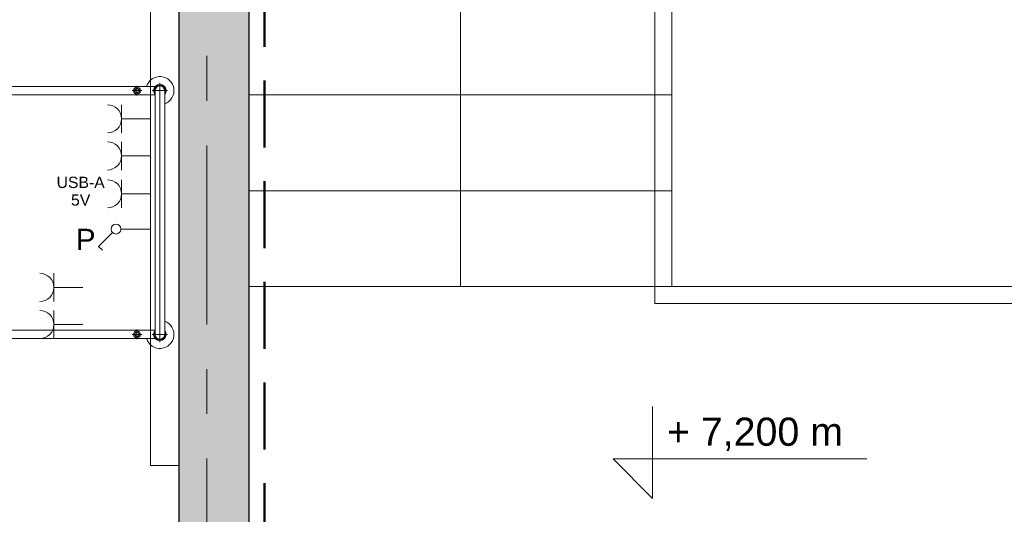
# Model space of a CAD drawing. Header units: centimetres. Extents: x 101 to 4622, y -1383 to 1498.
# Tile 60 of 68: x 2931 to 3280, y 661 to 836. Entities that reach past the tile are written whole.
import ezdxf

# ---------------------------------------------------------------- set-up
doc = ezdxf.new("R2010")
doc.units = ezdxf.units.CM
doc.linetypes.add('Hidden', pattern=[35.71875, 23.8125, -11.90625])
doc.linetypes.add('Oś', pattern=[111.125, 63.5, -15.875, 15.875, -15.875])
for name, color, linetype, lineweight in [('A-ANNO-NOTE', 131, 'Continuous', 18), ('A-DETL', 90, 'Continuous', 9), ('A-DETL-THIN', 151, 'Continuous', 9), ('A-WALL', 113, 'Continuous', 25), ('A-WALL-PATT', 111, 'Continuous', 25), ('G-ANNO-TEXT', 231, 'Continuous', 18), ('I-FURN', 30, 'Continuous', 18), ('Q-SPCQ', 91, 'Continuous', 18), ('S-GRID', 1, 'Continuous', 18), ('S-STRS', 31, 'Continuous', 25)]:
    doc.layers.add(name, color=color, linetype=linetype, lineweight=lineweight)
doc.styles.add('Arial', font='arial.ttf', dxfattribs={"height": 4})
doc.styles.add('Arial_1', font='arial.ttf', dxfattribs={"height": 7.5})
doc.styles.add('Arial_5', font='arial.ttf', dxfattribs={"height": 10})

# ---------------------------------------------------------------- blocks, each defined once
blk = doc.blocks.new('łóżko 195x90 typ FAMED _102039_ - łóżko 195x90 typ FAMED _102039_-832813-4_piętro II PT - projektowany - PPOŻ B')
at = {"layer": 'I-FURN'}
for p, q in [((-43.25, 102.02), (-43.25, 107.47)), ((-43.25, 106.45), (43.25, 106.45)), ((43.25, 102.02), (43.25, 107.47)), ((-45.98, 104.75), (45.97, 104.75)), ((-44.75, 103.1), (-44.75, -102.61)), ((-43.25, 103.05), (43.25, 103.05)), ((-41.75, -102.55), (-41.75, 103.1)), ((41.75, -102.61), (41.75, 103.05)), ((44.75, 103.1), (44.75, -102.61)), ((-43.25, 94.85), (-43.25, 98.35)), ((43.25, 94.85), (43.25, 98.35)), ((-45, 96.6), (-41.5, 96.6)), ((45, 96.6), (41.5, 96.6)), ((-43.25, 49.69), (-43.25, 46.69)), ((43.25, 49.69), (43.25, 46.69)), ((-44.75, 48.19), (-41.75, 48.19)), ((44.75, 48.19), (41.75, 48.19)), ((-43.25, -48.31), (-43.25, -51.31)), ((43.25, -48.31), (43.25, -51.31)), ((-44.75, -49.81), (-41.75, -49.81)), ((44.75, -49.81), (41.75, -49.81)), ((-45, -96.93), (-41.5, -96.93)), ((-43.25, -95.18), (-43.25, -98.68)), ((45, -96.93), (41.5, -96.93)), ((43.25, -95.18), (43.25, -98.68)), ((45.97, -104.25), (-45.98, -104.25)), ((-43.25, -101.53), (-43.25, -106.98)), ((-43.25, -102.55), (43.25, -102.55)), ((43.25, -101.53), (43.25, -106.98)), ((-43.25, -105.95), (43.25, -105.95))]:
    blk.add_line(p, q, dxfattribs=at)
for centre, radius in [((-43.25, 96.6), 1.25), ((-43.25, 96.6), 0.8), ((43.25, 96.6), 1.25), ((43.25, 96.6), 0.8), ((-43.25, 48.19), 1), ((43.25, 48.19), 1), ((-43.25, -49.81), 1), ((43.25, -49.81), 1), ((-43.25, -96.93), 1.25), ((-43.25, -96.93), 0.8), ((43.25, -96.93), 1.25), ((43.25, -96.93), 0.8)]:
    blk.add_circle(centre, radius, dxfattribs=at)
for centre, radius, start, end in [((-43.25, 104.75), 5, 19.8769, 252.5424), ((43.25, 104.75), 5, 287.4576, 160.1231), ((-43.25, 104.75), 2.23, 49.8221, 312.3887), ((-43.25, 104.75), 1.93, 62.0207, 297.9793), ((-43.25, 104.75), 1.7, 90, 270), ((43.25, 104.75), 2.23, 229.8221, 130.1779), ((43.25, 104.75), 1.93, 242.0207, 117.9793), ((43.25, 104.75), 1.7, 270, 90), ((-43.25, -104.25), 5, 107.4576, 340.1231), ((43.25, -104.25), 5, 199.8769, 72.5424), ((-43.25, -104.25), 2.23, 49.8221, 310.1779), ((-43.25, -104.25), 1.93, 62.0207, 297.9793), ((-43.25, -104.25), 1.7, 90, 270), ((43.25, -104.25), 2.23, 229.8221, 130.1779), ((43.25, -104.25), 1.93, 242.0207, 117.9793), ((43.25, -104.25), 1.7, 270, 90)]:
    blk.add_arc(centre, radius, start, end, dxfattribs=at)
blk = doc.blocks.new('Panel Gazowo Oswietleniowy 2 - Type 1-1482498-4_piętro II PT - projektowany - PPOŻ B')
at = {"layer": 'Q-SPCQ'}
for p, q in [((-112.5, 56.83), (-102.5, 56.83)), ((-107.5, 56.83), (-107.5, 46.5)), ((-99.33, 56.83), (-89.33, 56.83)), ((-94.33, 56.83), (-94.33, 46.5)), ((47.5, 56.83), (57.5, 56.83)), ((52.5, 56.83), (52.5, 46.5)), ((60.67, 56.83), (70.67, 56.83)), ((65.67, 56.83), (65.67, 46.5)), ((-79.82, 40.93), (-81.13, 39.62)), ((-74.88, 35.98), (-79.82, 40.93)), ((80.18, 40.93), (78.87, 39.62)), ((85.12, 35.98), (80.18, 40.93)), ((-73.64, 22.5), (-73.64, 33)), ((-66.13, 32.83), (-56.13, 32.83)), ((-61.13, 32.83), (-61.13, 22.5)), ((-52.67, 32.83), (-42.67, 32.83)), ((-47.67, 32.83), (-47.67, 22.5)), ((-39.5, 32.83), (-29.5, 32.83)), ((-34.5, 32.83), (-34.5, 22.5)), ((86.36, 22.5), (86.36, 33)), ((93.87, 32.83), (103.87, 32.83)), ((98.87, 32.83), (98.87, 22.5)), ((107.33, 32.83), (117.33, 32.83)), ((112.33, 32.83), (112.33, 22.5)), ((120.5, 32.83), (130.5, 32.83)), ((125.5, 32.83), (125.5, 22.5)), ((-157.5, 12.5), (-157.5, 22.5)), ((-157.5, 22.5), (182.5, 22.5)), ((182.5, 22.5), (182.5, 12.5))]:
    blk.add_line(p, q, dxfattribs=at)
for centre in [(-73.64, 34.75), (86.36, 34.75)]:
    blk.add_circle(centre, 1.75, dxfattribs=at)
for centre, end in [((-107.5, 61.83), 0), ((-94.33, 61.83), 0), ((52.5, 61.83), 0), ((65.67, 61.83), 0), ((-61.13, 37.83), 360), ((-47.67, 37.83), 360), ((-34.5, 37.83), 360), ((98.87, 37.83), 360), ((112.33, 37.83), 360), ((125.5, 37.83), 360)]:
    blk.add_arc(centre, 5, 180, end, dxfattribs=at)

msp = doc.modelspace()

# ---------------------------------------------------------------- hatches: boundary and pattern name
at = {"layer": 'A-WALL-PATT'}
msp.add_hatch(color=9, dxfattribs=at).paths.add_polyline_path([(3012.04, 627.62), (3012.04, 1197.62), (2987.04, 1197.62), (2987.04, 627.62)], flags=0)

# ---------------------------------------------------------------- linework, layer by layer
at = {"layer": 'A-DETL', "linetype": 'Hidden', "lineweight": 50}
msp.add_line((3017.54, 576.62), (3017.54, 1227.62), dxfattribs=at)
at = {"layer": 'A-DETL-THIN', "lineweight": 18}
for p, q in [((3156.04, 735.62), (3156.04, 1052.62)), ((3087.04, 741.62), (3087.04, 1047.62)), ((3162.04, 741.62), (3162.04, 1045.62)), ((3312.04, 741.62), (3162.04, 741.62)), ((3318.04, 735.62), (3156.04, 735.62)), ((3155.26, 699.08), (3155.26, 666.4)), ((3141.26, 680.4), (3231.26, 680.4)), ((3141.26, 680.4), (3155.26, 666.4))]:
    msp.add_line(p, q, dxfattribs=at)
at = {"layer": 'A-WALL'}
for p, q in [((2987.04, 1197.62), (2987.04, 627.62)), ((3012.04, 627.62), (3012.04, 1197.62))]:
    msp.add_line(p, q, dxfattribs=at)
at = {"layer": 'S-GRID', "linetype": 'Oś'}
msp.add_line((2997.04, -1383.2), (2997.04, 1438.12), dxfattribs=at)
at = {"layer": 'S-STRS', "lineweight": 18}
for p, q in [((3162.04, 809.62), (3162.04, 843.62)), ((3012.04, 809.62), (3162.04, 809.62)), ((3012.04, 809.62), (3162.04, 809.62)), ((3162.04, 775.62), (3162.04, 809.62)), ((3012.04, 775.62), (3162.04, 775.62)), ((3012.04, 775.62), (3162.04, 775.62)), ((3162.04, 741.62), (3162.04, 775.62)), ((3012.04, 741.62), (3162.04, 741.62)), ((3012.04, 741.62), (3162.04, 741.62))]:
    msp.add_line(p, q, dxfattribs=at)

# ---------------------------------------------------------------- block references
at = {"layer": 'I-FURN', "rotation": 270.0000000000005}
msp.add_blockref('łóżko 195x90 typ FAMED _102039_ - łóżko 195x90 typ FAMED _102039_-832813-4_piętro II PT - projektowany - PPOŻ B', (2875.6, 767.87), dxfattribs=at)
at = {"layer": 'Q-SPCQ', "rotation": 90.00000000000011}
msp.add_blockref('Panel Gazowo Oswietleniowy 2 - Type 1-1482498-4_piętro II PT - projektowany - PPOŻ B', (2999.54, 835.62), dxfattribs=at)

# ---------------------------------------------------------------- texts
at = {"layer": 'A-ANNO-NOTE', "insert": (2954.01, 754.58), "char_height": 7.5, "width": 7.373, "attachment_point": 8, "line_spacing_factor": 0.936439, "style": 'Arial_1'}
msp.add_mtext('\\pxqc,t8.46667,16.93333,25.4,33.86667,42.33333,50.8,59.26667,67.73333,76.2,84.66667,93.13333,101.6,110.06667,118.53333,127,135.46667,143.93333,152.4,160.86667,169.33333,177.8,186.26667,194.73333,203.2,211.66667,220.13333,228.6,237.06667,245.53333,254,262.46667,270.93333;{P}', dxfattribs=at)
at = {"layer": 'G-ANNO-TEXT', "color": 7, "insert": (3160.34, 695.08), "char_height": 10, "width": 64.7915, "attachment_point": 1, "line_spacing_factor": 0.936439, "style": 'Arial_5'}
msp.add_mtext('\\pxt6.35,12.7,19.05,25.4,31.75,38.1,44.45,50.8,57.15,63.5,69.85,76.2,82.55,88.9,95.25,101.6,107.95,114.3,120.65,127,133.35,139.7,146.05,152.4,158.75,165.1,171.45,177.8,184.15,190.5,196.85,203.2;{+ 7,200 m}', dxfattribs=at)

# ---------------------------------------------------------------- next in the draw order: texts
at = {"layer": 'A-ANNO-NOTE', "insert": (2952.22, 770.26), "char_height": 4, "width": 16.7155, "attachment_point": 8, "line_spacing_factor": 0.936439, "style": 'Arial', "bg_fill": 3, "box_fill_scale": 1.25, "bg_fill_color": 256, "bg_fill_true_color": 13158600, "bg_fill_transparency": 0}
msp.add_mtext('\\pxqc,t15.875,31.75,47.625,63.5,79.375,95.25,111.125,127,142.875,158.75,174.625,190.5,206.375,222.25,238.125,254,269.875,285.75,301.625,317.5,333.375,349.25,365.125,381,396.875,412.75,428.625,444.5,460.375,476.25,492.125,508;{USB-A\\P5V}', dxfattribs=at)

doc.saveas('drawing.dxf')
